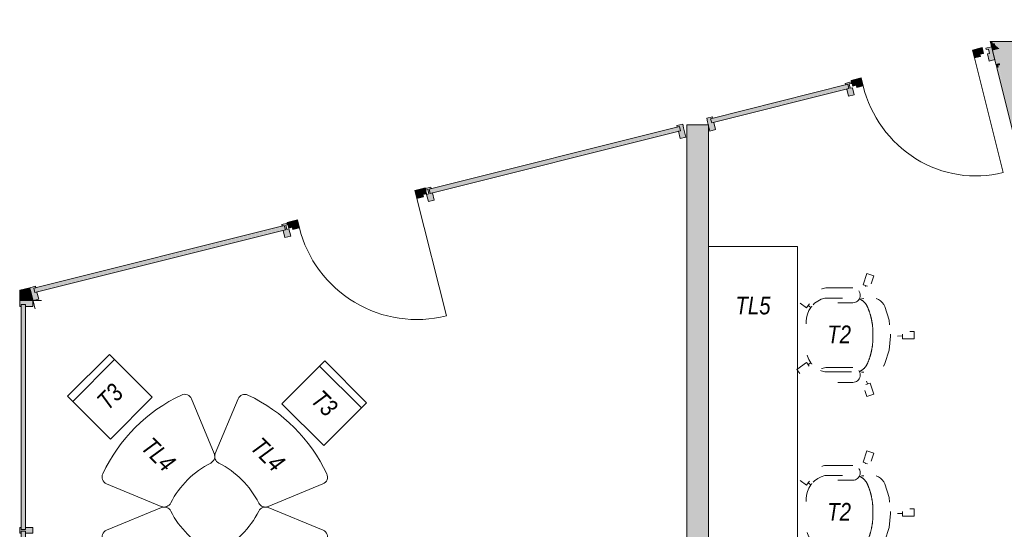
# Model space of a CAD drawing. Header units: millimetres. Extents: x 82034 to 152254, y 5013 to 122739.
# Tile 39 of 60: x 118247 to 124904, y 18334 to 21781. Entities that reach past the tile are written whole.
import ezdxf

# ---------------------------------------------------------------- set-up
doc = ezdxf.new("R2010")
doc.units = ezdxf.units.MM
doc.header["$MEASUREMENT"] = 0
doc.linetypes.add('Dashed', pattern=[423.333333, 211.666667, -211.666667])
for name, color, linetype in [('AR1311_Vaheseinad.Models - AR', 7, 'Continuous'), ('SA_SISUSTUS_ostumööbel', 7, 'Continuous'), ('SA_SPETS_Sisustuse tähised', 7, 'Continuous')]:
    doc.layers.add(name, color=color, linetype=linetype)
doc.styles.add('GENERATED_STYLE_4', font='ARIALN.TTF')

# ---------------------------------------------------------------- blocks, each defined once
blk = doc.blocks.new('Slab_41_1', base_point=(119341.2, 19242.6))
at = {"layer": 'SA_SISUSTUS_ostumööbel', "color": 251, "linetype": 'Continuous', "lineweight": 13, "true_color": 0x6a6a6a, "flags": 128}
blk.add_lwpolyline([(119341.2, 19242.6, -0.42807), (119408.7, 19216.5), (119562, 18846.3, -0.392257), (119538.4, 18782.5, 0.159921), (119268.3, 18512.4, -0.392257), (119204.5, 18488.8), (118834.3, 18642.1, -0.42807), (118808.2, 18709.6, -0.174553)], format="xyb", close=True, dxfattribs=at)
blk = doc.blocks.new('Slab_88_1', base_point=(119341.5, 17727.4))
at = {"layer": 'SA_SISUSTUS_ostumööbel', "color": 251, "linetype": 'Continuous', "lineweight": 13, "true_color": 0x6a6a6a, "flags": 128}
blk.add_lwpolyline([(119341.5, 17727.4, 0.42807), (119409, 17753.5), (119562.3, 18123.7, 0.392257), (119538.7, 18187.5, -0.159921), (119268.6, 18457.6, 0.392257), (119204.8, 18481.3), (118834.6, 18327.9, 0.42807), (118808.5, 18260.4, 0.174553)], format="xyb", close=True, dxfattribs=at)
blk = doc.blocks.new('Slab_89_1', base_point=(120323.7, 18260.1))
at = {"layer": 'SA_SISUSTUS_ostumööbel', "color": 251, "linetype": 'Continuous', "lineweight": 13, "true_color": 0x6a6a6a, "flags": 128}
blk.add_lwpolyline([(120323.7, 18260.1, 0.42807), (120297.6, 18327.6), (119927.4, 18481, 0.392257), (119863.6, 18457.3, -0.159921), (119593.5, 18187.2, 0.392257), (119569.8, 18123.4), (119723.2, 17753.2, 0.42807), (119790.7, 17727.1, 0.174553)], format="xyb", close=True, dxfattribs=at)
blk = doc.blocks.new('Slab_90_1', base_point=(120323.4, 18709.3))
at = {"layer": 'SA_SISUSTUS_ostumööbel', "color": 251, "linetype": 'Continuous', "lineweight": 13, "true_color": 0x6a6a6a, "flags": 128}
blk.add_lwpolyline([(120323.4, 18709.3, -0.42807), (120297.3, 18641.8), (119927.1, 18488.5, -0.392257), (119863.3, 18512.1, 0.159921), (119593.2, 18782.2, -0.392257), (119569.5, 18846), (119722.9, 19216.2, -0.42807), (119790.4, 19242.3, -0.174553)], format="xyb", close=True, dxfattribs=at)
blk = doc.blocks.new('Curtain Wall_4_1')
at = {"layer": 'AR1311_Vaheseinad.Models - AR', "linetype": 'Continuous', "lineweight": 13, "true_color": 0x6a6a6a}
for points in [[(118286.9, 19855.9), (118286.9, 19840.9), (118336.9, 19840.9), (118336.9, 19880.9), (118271.9, 19880.9), (118246.9, 19880.9), (118246.9, 19840.9), (118256.9, 19840.9), (118256.9, 19855.9)], [(118256.9, 19855.9), (118256.9, 18332.5), (118286.9, 18332.5), (118286.9, 19855.9)], [(118286.9, 18322.5), (118286.9, 18307.5), (118336.9, 18307.5), (118336.9, 18347.5), (118286.9, 18347.5), (118286.9, 18332.5), (118256.9, 18332.5), (118256.9, 18347.5), (118246.9, 18347.5), (118246.9, 18307.5), (118256.9, 18307.5), (118256.9, 18322.5)], [(118256.9, 18322.5), (118256.9, 16799), (118286.9, 16799), (118286.9, 18322.5)], [(118286.9, 16799), (118256.9, 16799), (118256.9, 16814), (118246.9, 16814), (118246.9, 16774), (118271.9, 16774), (118336.9, 16774), (118336.9, 16814), (118286.9, 16814)]]:
    blk.add_hatch(color=251, dxfattribs=at).paths.add_polyline_path(points)
at = {"layer": 'AR1311_Vaheseinad.Models - AR', "color": 251, "linetype": 'Continuous', "lineweight": 13, "true_color": 0x6a6a6a}
for p, q in [((118246.9, 19880.9), (118246.9, 19840.9)), ((118256.9, 19840.9), (118246.9, 19840.9)), ((118256.9, 19855.9), (118256.9, 19840.9)), ((118286.9, 19855.9), (118256.9, 19855.9)), ((118286.9, 19855.9), (118286.9, 19840.9)), ((118336.9, 19840.9), (118286.9, 19840.9)), ((118336.9, 19880.9), (118336.9, 19840.9)), ((118246.9, 18347.5), (118246.9, 18307.5)), ((118256.9, 18347.5), (118246.9, 18347.5)), ((118256.9, 18307.5), (118246.9, 18307.5)), ((118256.9, 18347.5), (118256.9, 18332.5)), ((118286.9, 18332.5), (118256.9, 18332.5)), ((118256.9, 18322.5), (118256.9, 18307.5)), ((118286.9, 18322.5), (118256.9, 18322.5)), ((118286.9, 18347.5), (118286.9, 18332.5)), ((118336.9, 18347.5), (118286.9, 18347.5)), ((118286.9, 18322.5), (118286.9, 18307.5)), ((118336.9, 18307.5), (118286.9, 18307.5)), ((118336.9, 18347.5), (118336.9, 18307.5)), ((118246.9, 16814), (118246.9, 16774)), ((118256.9, 16814), (118246.9, 16814)), ((118256.9, 16814), (118256.9, 16799)), ((118286.9, 16799), (118256.9, 16799)), ((118286.9, 16814), (118286.9, 16799)), ((118336.9, 16814), (118286.9, 16814)), ((118336.9, 16814), (118336.9, 16774))]:
    blk.add_line(p, q, dxfattribs=at)
at = {"layer": 'AR1311_Vaheseinad.Models - AR', "color": 251, "linetype": 'Continuous', "lineweight": 13, "true_color": 0x6a6a6a, "flags": 128}
for points in [[(118336.9, 19880.9), (118271.9, 19880.9), (118246.9, 19880.9)], [(118336.9, 16774), (118271.9, 16774), (118246.9, 16774)]]:
    blk.add_lwpolyline(points, dxfattribs=at)
for points in [[(118256.9, 19855.9), (118286.9, 19855.9), (118286.9, 18332.5), (118256.9, 18332.5)], [(118256.9, 18322.5), (118286.9, 18322.5), (118286.9, 16799), (118256.9, 16799)]]:
    blk.add_lwpolyline(points, close=True, dxfattribs=at)
blk = doc.blocks.new('Curtain Wall_5_1')
at = {"layer": 'AR1311_Vaheseinad.Models - AR', "linetype": 'Continuous', "lineweight": 13, "true_color": 0x6a6a6a}
for points in [[(122707.3, 21059), (121015, 20634.8), (121022.3, 20605.7), (122714.6, 21029.9)], [(122714.6, 21029.9), (122700, 21026.3), (122712.2, 20977.8), (122751, 20987.5), (122735.2, 21050.5), (122729.1, 21074.8), (122690.3, 21065.1), (122692.7, 21055.4), (122707.3, 21059)], [(120976.2, 20583.8), (120962.9, 20637.2), (120919.2, 20626.2), (120932.6, 20572.9)], [(120996.9, 20604.4), (120987.1, 20643.2), (120962.9, 20637.2), (120972.6, 20598.4)], [(121012.6, 20603.2), (120998.1, 20599.6), (121010.2, 20551.1), (121049, 20560.8), (121036.9, 20609.3), (121022.3, 20605.7), (121015, 20634.8), (121029.6, 20638.4), (121027.1, 20648.1), (120988.3, 20638.4), (120990.8, 20628.7), (121005.3, 20632.3)], [(120035.6, 20389.2), (118341.7, 19964.6), (118349, 19935.5), (120042.9, 20360.1)], [(120042.9, 20360.1), (120028.4, 20356.5), (120040.5, 20308), (120079.3, 20317.7), (120067.2, 20366.2), (120052.6, 20362.6), (120045.3, 20391.7), (120059.9, 20395.3), (120057.4, 20405), (120018.6, 20395.3), (120021.1, 20385.6), (120035.6, 20389.2)], [(120056.2, 20409.9), (120066, 20371.1), (120090.2, 20377.2), (120080.5, 20416)], [(120080.5, 20416), (120093.9, 20362.6), (120137.5, 20373.5), (120124.1, 20426.9)], [(118349, 19935.5), (118341.7, 19964.6), (118356.3, 19968.2), (118353.9, 19977.9), (118315.1, 19968.2), (118321.1, 19944), (118337, 19880.9), (118375.8, 19890.6), (118363.6, 19939.1)]]:
    blk.add_hatch(color=251, dxfattribs=at).paths.add_polyline_path(points)
at = {"layer": 'AR1311_Vaheseinad.Models - AR', "color": 251, "linetype": 'Continuous', "lineweight": 13, "true_color": 0x6a6a6a}
for p, q in [((122729.1, 21074.8), (122690.3, 21065.1)), ((122690.3, 21065.1), (122692.7, 21055.4)), ((122707.3, 21059), (122692.7, 21055.4)), ((122707.3, 21059), (122714.6, 21029.9)), ((122714.6, 21029.9), (122700, 21026.3)), ((122700, 21026.3), (122712.2, 20977.8)), ((122751, 20987.5), (122712.2, 20977.8)), ((121027.1, 20648.1), (120988.3, 20638.4)), ((120988.3, 20638.4), (120990.8, 20628.7)), ((121029.6, 20638.4), (121015, 20634.8)), ((121027.1, 20648.1), (121029.6, 20638.4)), ((120932.6, 20572.9), (121131.9, 19777.8)), ((121005.3, 20632.3), (120990.8, 20628.7)), ((121012.6, 20603.2), (120998.1, 20599.6)), ((120998.1, 20599.6), (121010.2, 20551.1)), ((121005.3, 20632.3), (121012.6, 20603.2)), ((121015, 20634.8), (121022.3, 20605.7)), ((121036.9, 20609.3), (121022.3, 20605.7)), ((121036.9, 20609.3), (121049, 20560.8)), ((121049, 20560.8), (121010.2, 20551.1)), ((120057.4, 20405), (120018.6, 20395.3)), ((120018.6, 20395.3), (120021.1, 20385.6)), ((120035.6, 20389.2), (120021.1, 20385.6)), ((120035.6, 20389.2), (120042.9, 20360.1)), ((120059.9, 20395.3), (120045.3, 20391.7)), ((120045.3, 20391.7), (120052.6, 20362.6)), ((120057.4, 20405), (120059.9, 20395.3)), ((120042.9, 20360.1), (120028.4, 20356.5)), ((120028.4, 20356.5), (120040.5, 20308)), ((120079.3, 20317.7), (120040.5, 20308)), ((120067.2, 20366.2), (120052.6, 20362.6)), ((120067.2, 20366.2), (120079.3, 20317.7)), ((118353.9, 19977.9), (118315.1, 19968.2)), ((118353.9, 19977.9), (118356.3, 19968.2)), ((118356.3, 19968.2), (118341.7, 19964.6)), ((118341.7, 19964.6), (118349, 19935.5)), ((118363.6, 19939.1), (118349, 19935.5)), ((118363.6, 19939.1), (118375.8, 19890.6)), ((118375.8, 19890.6), (118337, 19880.9))]:
    blk.add_line(p, q, dxfattribs=at)
at = {"layer": 'AR1311_Vaheseinad.Models - AR', "color": 251, "linetype": 'Continuous', "lineweight": 13, "true_color": 0x6a6a6a, "flags": 128}
for points in [[(122707.3, 21059), (122714.6, 21029.9), (121022.3, 20605.7), (121015, 20634.8)], [(120976.2, 20583.8), (120932.6, 20572.9), (120919.2, 20626.2), (120962.9, 20637.2)], [(120996.9, 20604.4), (120972.6, 20598.4), (120962.9, 20637.2), (120987.1, 20643.2)], [(120035.6, 20389.2), (120042.9, 20360.1), (118349, 19935.5), (118341.7, 19964.6)], [(120056.2, 20409.9), (120080.5, 20416), (120090.2, 20377.2), (120066, 20371.1)], [(120080.5, 20416), (120124.1, 20426.9), (120137.5, 20373.5), (120093.9, 20362.6)]]:
    blk.add_lwpolyline(points, close=True, dxfattribs=at)
for points in [[(122729.1, 21074.8), (122735.2, 21050.5), (122751, 20987.5)], [(118315.1, 19968.2), (118321.1, 19944), (118337, 19880.9)]]:
    blk.add_lwpolyline(points, dxfattribs=at)
at = {"layer": 'AR1311_Vaheseinad.Models - AR', "color": 251, "linetype": 'Continuous', "lineweight": 13, "true_color": 0x6a6a6a}
blk.add_arc((120932.6, 20572.9), 819.7, 194.07364, 284.07364, dxfattribs=at)
blk = doc.blocks.new('Curtain Wall_6_1')
at = {"layer": 'AR1311_Vaheseinad.Models - AR', "linetype": 'Continuous', "lineweight": 13, "true_color": 0x6a6a6a}
for points in [[(124743.4, 21533.3), (124730.1, 21586.6), (124687.7, 21576), (124701.1, 21522.7)], [(124763.3, 21553.7), (124753.6, 21592.5), (124730.1, 21586.6), (124739.8, 21547.8)], [(124803.4, 21553.5), (124788.8, 21549.8), (124801, 21501.3), (124839.8, 21511), (124824, 21574.1), (124817.9, 21598.3), (124779.1, 21588.6), (124781.5, 21578.9), (124796.1, 21582.6)], [(123869.1, 21370.8), (123878.9, 21332), (123902.4, 21337.9), (123892.7, 21376.7)], [(123892.7, 21376.7), (123906, 21323.4), (123948.4, 21334), (123935, 21387.3)], [(123845.5, 21344.3), (122917.9, 21111.8), (122925.2, 21082.7), (123852.8, 21315.2)], [(123852.8, 21315.2), (123838.2, 21311.5), (123850.4, 21263), (123889.2, 21272.8), (123877, 21321.3), (123862.5, 21317.6), (123855.2, 21346.7), (123869.7, 21350.4), (123867.3, 21360.1), (123828.5, 21350.3), (123830.9, 21340.6), (123845.5, 21344.3)], [(122925.2, 21082.7), (122917.9, 21111.8), (122932.5, 21115.5), (122930.1, 21125.2), (122891.3, 21115.4), (122897.3, 21091.2), (122913.1, 21028.1), (122951.9, 21037.9), (122939.8, 21086.4)]]:
    blk.add_hatch(color=251, dxfattribs=at).paths.add_polyline_path(points)
at = {"layer": 'AR1311_Vaheseinad.Models - AR', "color": 251, "linetype": 'Continuous', "lineweight": 13, "true_color": 0x6a6a6a}
for p, q in [((124817.9, 21598.3), (124779.1, 21588.6)), ((124779.1, 21588.6), (124781.5, 21578.9)), ((124796.1, 21582.6), (124781.5, 21578.9)), ((124796.1, 21582.6), (124803.4, 21553.5)), ((124701.1, 21522.7), (124895.6, 20746.7)), ((124803.4, 21553.5), (124788.8, 21549.8)), ((124788.8, 21549.8), (124801, 21501.3)), ((124839.8, 21511), (124801, 21501.3)), ((123867.3, 21360.1), (123828.5, 21350.3)), ((123828.5, 21350.3), (123830.9, 21340.6)), ((123845.5, 21344.3), (123830.9, 21340.6)), ((123852.8, 21315.2), (123838.2, 21311.5)), ((123838.2, 21311.5), (123850.4, 21263)), ((123845.5, 21344.3), (123852.8, 21315.2)), ((123869.7, 21350.4), (123855.2, 21346.7)), ((123855.2, 21346.7), (123862.5, 21317.6)), ((123877, 21321.3), (123862.5, 21317.6)), ((123867.3, 21360.1), (123869.7, 21350.4)), ((123877, 21321.3), (123889.2, 21272.8)), ((123889.2, 21272.8), (123850.4, 21263)), ((122930.1, 21125.2), (122891.3, 21115.4)), ((122932.5, 21115.5), (122917.9, 21111.8)), ((122917.9, 21111.8), (122925.2, 21082.7)), ((122930.1, 21125.2), (122932.5, 21115.5)), ((122951.9, 21037.9), (122913.1, 21028.1)), ((122939.8, 21086.4), (122925.2, 21082.7)), ((122939.8, 21086.4), (122951.9, 21037.9))]:
    blk.add_line(p, q, dxfattribs=at)
at = {"layer": 'AR1311_Vaheseinad.Models - AR', "color": 251, "linetype": 'Continuous', "lineweight": 13, "true_color": 0x6a6a6a, "flags": 128}
for points in [[(124743.4, 21533.3), (124701.1, 21522.7), (124687.7, 21576), (124730.1, 21586.6)], [(124763.3, 21553.7), (124739.8, 21547.8), (124730.1, 21586.6), (124753.6, 21592.5)], [(123869.1, 21370.8), (123892.7, 21376.7), (123902.4, 21337.9), (123878.9, 21332)], [(123892.7, 21376.7), (123935, 21387.3), (123948.4, 21334), (123906, 21323.4)], [(123845.5, 21344.3), (123852.8, 21315.2), (122925.2, 21082.7), (122917.9, 21111.8)]]:
    blk.add_lwpolyline(points, close=True, dxfattribs=at)
for points in [[(124817.9, 21598.3), (124824, 21574.1), (124839.8, 21511)], [(122891.3, 21115.4), (122897.3, 21091.2), (122913.1, 21028.1)]]:
    blk.add_lwpolyline(points, dxfattribs=at)
at = {"layer": 'AR1311_Vaheseinad.Models - AR', "color": 251, "linetype": 'Continuous', "lineweight": 13, "true_color": 0x6a6a6a}
blk.add_ellipse((124701.1, 21522.7), major_axis=(-194.5, 776), ratio=0.97, start_param=1.570796, end_param=3.141593, dxfattribs=at)
blk = doc.blocks.new('Double Door 27[15]_1')
at = {"layer": 'AR1311_Vaheseinad.Models - AR', "linetype": 'Continuous', "lineweight": 13, "true_color": 0x6a6a6a}
for points in [[(124997.3, 21519.1), (125067.3, 21519.1), (125067.3, 21634.1), (124997.3, 21634.1)], [(126387.3, 21634.1), (126317.3, 21634.1), (126317.3, 21519.1), (126387.3, 21519.1)]]:
    blk.add_hatch(color=251, dxfattribs=at).paths.add_polyline_path(points)
at = {"layer": 'AR1311_Vaheseinad.Models - AR', "color": 251, "linetype": 'Continuous', "lineweight": 13, "true_color": 0x6a6a6a}
for p, q in [((126317.3, 21634.1), (126317.3, 22472.1)), ((125067.3, 21634.1), (125067.3, 22046.1)), ((124997.3, 21634.1), (124987.3, 21634.1)), ((124987.3, 21634.1), (124987.3, 21519.1)), ((124987.3, 21634.1), (124987.3, 21621.1)), ((124987.3, 21634.1), (124987.3, 21621.1)), ((125067.3, 21634.1), (124997.3, 21634.1)), ((124997.3, 21634.1), (124997.3, 21519.1)), ((125067.3, 21634.1), (126317.3, 21634.1)), ((125067.3, 21519.1), (125067.3, 21634.1)), ((126387.3, 21634.1), (126317.3, 21634.1)), ((126317.3, 21634.1), (126317.3, 21519.1)), ((126387.3, 21634.1), (126397.3, 21634.1)), ((126387.3, 21519.1), (126387.3, 21634.1)), ((126397.3, 21634.1), (126397.3, 21519.1)), ((126397.3, 21634.1), (126397.3, 21621.1)), ((126397.3, 21634.1), (126397.3, 21621.1)), ((124987.3, 21621.1), (124987.3, 21608.1)), ((124987.3, 21621.1), (124987.3, 21608.1)), ((124987.3, 21608.1), (124987.3, 21519.1)), ((124987.3, 21608.1), (124987.3, 21519.1)), ((126397.3, 21621.1), (126397.3, 21608.1)), ((126397.3, 21621.1), (126397.3, 21608.1)), ((126397.3, 21608.1), (126397.3, 21519.1)), ((126397.3, 21608.1), (126397.3, 21519.1)), ((124997.3, 21519.1), (124987.3, 21519.1)), ((124987.3, 21519.1), (124987.3, 21513.1)), ((124987.3, 21513.1), (124987.3, 21500.1)), ((124997.3, 21519.1), (125067.3, 21519.1)), ((126317.3, 21519.1), (125067.3, 21519.1)), ((126317.3, 21519.1), (126387.3, 21519.1)), ((126387.3, 21519.1), (126397.3, 21519.1)), ((126397.3, 21519.1), (126397.3, 21513.1)), ((126397.3, 21513.1), (126397.3, 21500.1)), ((124987.3, 21500.1), (124987.3, 21487.1)), ((126397.3, 21500.1), (126397.3, 21487.1))]:
    blk.add_line(p, q, dxfattribs=at)
for centre, radius, start, end in [((126317.3, 21634.1), 838, 90, 180), ((125067.3, 21634.1), 412, 0, 90)]:
    blk.add_arc(centre, radius, start, end, dxfattribs=at)
blk = doc.blocks.new('Wall_20_1', base_point=(124960.5, 21634.1))
at = {"layer": 'AR1311_Vaheseinad.Models - AR', "linetype": 'Continuous', "lineweight": 13, "true_color": 0x6a6a6a}
for points in [[(124808.9, 21634.1), (124825.6, 21621.1), (124822.3, 21634.1)], [(124822.3, 21634.1), (124825.6, 21621.1), (124987.3, 21621.1), (124987.3, 21634.1)], [(126397.3, 21621.1), (126631.3, 21621.1), (126631.3, 21634.1), (126397.3, 21634.1)], [(126631.3, 21634.1), (126631.3, 21621.1), (126644.3, 21634.1)], [(124825.6, 21621.1), (124842.3, 21608.1), (124839, 21621.1)], [(124839, 21621.1), (124842.3, 21608.1), (124987.3, 21608.1), (124987.3, 21621.1)], [(124842.3, 21608.1), (124964, 21513.1), (124940.2, 21608.1)], [(124940.2, 21608.1), (124964, 21513.1), (124987.3, 21513.1), (124987.3, 21608.1)], [(126397.3, 21621.1), (126397.3, 21608.1), (126618.3, 21608.1), (126618.3, 21621.1)], [(126397.3, 21608.1), (126397.3, 21513.1), (126523.3, 21513.1), (126523.3, 21608.1)], [(126523.3, 21608.1), (126523.3, 21513.1), (126618.3, 21608.1)], [(126618.3, 21621.1), (126618.3, 21608.1), (126631.3, 21621.1)], [(124980.7, 21500.1), (124964, 21513.1), (124967.3, 21500.1)], [(124964, 21513.1), (124980.7, 21500.1), (124977.4, 21513.1)], [(124977.4, 21513.1), (124980.7, 21500.1), (124987.3, 21500.1), (124987.3, 21513.1)], [(126510.3, 21513.1), (126397.3, 21513.1), (126397.3, 21500.1), (126510.3, 21500.1)], [(126510.3, 21500.1), (126523.3, 21500.1), (126523.3, 21513.1)], [(126510.3, 21513.1), (126510.3, 21500.1), (126523.3, 21513.1)], [(124997.3, 21487.1), (124980.7, 21500.1), (124983.9, 21487.1)], [(124987.3, 21500.1), (124980.7, 21500.1), (124987.3, 21494.9)], [(126397.3, 21487.1), (126497.3, 21487.1), (126497.3, 21500.1), (126397.3, 21500.1)], [(126497.3, 21487.1), (126510.3, 21487.1), (126510.3, 21500.1)], [(126497.3, 21500.1), (126497.3, 21487.1), (126510.3, 21500.1)]]:
    blk.add_hatch(color=251, dxfattribs=at).paths.add_polyline_path(points)
at = {"layer": 'AR1311_Vaheseinad.Models - AR', "color": 251, "linetype": 'Continuous', "lineweight": 13, "true_color": 0x6a6a6a}
for p, q in [((124987.3, 21634.1), (124987.3, 21621.1)), ((126397.3, 21634.1), (126397.3, 21621.1)), ((124987.3, 21621.1), (124987.3, 21608.1)), ((124987.3, 21608.1), (124987.3, 21519.1)), ((126397.3, 21621.1), (126397.3, 21608.1)), ((126397.3, 21608.1), (126397.3, 21519.1)), ((124987.3, 21519.1), (124987.3, 21513.1)), ((124987.3, 21513.1), (124987.3, 21500.1)), ((126397.3, 21519.1), (126397.3, 21513.1)), ((126397.3, 21513.1), (126397.3, 21500.1)), ((124987.3, 21500.1), (124987.3, 21487.1)), ((126397.3, 21500.1), (126397.3, 21487.1))]:
    blk.add_line(p, q, dxfattribs=at)
at = {"layer": 'AR1311_Vaheseinad.Models - AR', "color": 251, "linetype": 'Continuous', "lineweight": 13, "true_color": 0x6a6a6a, "flags": 128}
for points in [[(124808.9, 21634.1), (124812.2, 21621.1)], [(124987.3, 21634.1), (124808.9, 21634.1)], [(126644.3, 21634.1), (126397.3, 21634.1)], [(126397.3, 21487.1), (126497.3, 21487.1)]]:
    blk.add_lwpolyline(points, dxfattribs=at)
at = {"layer": 'AR1311_Vaheseinad.Models - AR', "color": 251, "linetype": 'Continuous', "lineweight": 13, "true_color": 0x6a6a6a}
blk.add_blockref('Double Door 27[15]_1', (0, 0), dxfattribs=at)
blk = doc.blocks.new('Simple Door Opening[19]_1')
at = {"layer": 'AR1311_Vaheseinad.Models - AR', "color": 251, "linetype": 'Continuous', "lineweight": 13, "true_color": 0x6a6a6a}
for p, q in [((124821.1, 21585.7), (124817.9, 21598.3)), ((124824.2, 21573.1), (124821.1, 21585.7)), ((124847.3, 21481), (124824.2, 21573.1)), ((124850.5, 21468.4), (124847.3, 21481)), ((124853.6, 21455.7), (124850.5, 21468.4)), ((118318.2, 19955.8), (118315, 19968.4)), ((118321.3, 19943.2), (118318.2, 19955.8)), ((118344.4, 19851.1), (118321.3, 19943.2)), ((118347.6, 19838.4), (118344.4, 19851.1)), ((118350.8, 19825.8), (118347.6, 19838.4))]:
    blk.add_line(p, q, dxfattribs=at)
blk = doc.blocks.new('Wall_26_1', base_point=(118393.9, 19988.2))
at = {"layer": 'AR1311_Vaheseinad.Models - AR', "linetype": 'Continuous', "lineweight": 13, "true_color": 0x6a6a6a}
for points in [[(124836.8, 21576.3), (124833.7, 21588.9), (124821.1, 21585.7), (124824.2, 21573.1)], [(124859.9, 21484.1), (124836.8, 21576.3), (124824.2, 21573.1), (124847.3, 21481)], [(124872.5, 21487.3), (124849.4, 21579.4), (124836.8, 21576.3), (124859.9, 21484.1)], [(124863.1, 21471.5), (124859.9, 21484.1), (124847.3, 21481), (124850.5, 21468.4)], [(118246.9, 19951.4), (118259.9, 19941.2), (118259.9, 19954.6)], [(118246.9, 19938), (118259.9, 19941.2), (118246.9, 19951.4)], [(118315, 19968.4), (118259.9, 19954.6), (118259.9, 19941.2), (118318.2, 19955.8)], [(118259.9, 19941.2), (118272.9, 19931.1), (118272.9, 19944.5)], [(118259.9, 19927.8), (118272.9, 19931.1), (118259.9, 19941.2)], [(118272.9, 19931.1), (118321.3, 19943.2), (118318.2, 19955.8), (118272.9, 19944.5)], [(118272.9, 19931.1), (118336.9, 19881.2), (118321.3, 19943.2)], [(118337.2, 19880.9), (118272.9, 19931.1), (118272.9, 19880.9)]]:
    blk.add_hatch(color=251, dxfattribs=at).paths.add_polyline_path(points)
at = {"layer": 'AR1311_Vaheseinad.Models - AR', "color": 251, "linetype": 'Continuous', "lineweight": 13, "true_color": 0x6a6a6a}
for p, q in [((124821.1, 21585.7), (124817.9, 21598.3)), ((124824.2, 21573.1), (124821.1, 21585.7)), ((124847.3, 21481), (124824.2, 21573.1)), ((124850.5, 21468.4), (124847.3, 21481)), ((124853.6, 21455.7), (124850.5, 21468.4)), ((118318.2, 19955.8), (118315, 19968.4)), ((118321.3, 19943.2), (118318.2, 19955.8)), ((118344.4, 19851.1), (118321.3, 19943.2)), ((118347.6, 19838.4), (118344.4, 19851.1)), ((118350.8, 19825.8), (118347.6, 19838.4))]:
    blk.add_line(p, q, dxfattribs=at)
at = {"layer": 'AR1311_Vaheseinad.Models - AR', "color": 251, "linetype": 'Continuous', "lineweight": 13, "true_color": 0x6a6a6a, "flags": 128}
for points in [[(118315, 19968.4), (118246.9, 19951.4)], [(118246.9, 19951.4), (118246.9, 19938)]]:
    blk.add_lwpolyline(points, dxfattribs=at)
at = {"layer": 'AR1311_Vaheseinad.Models - AR', "color": 251, "linetype": 'Continuous', "lineweight": 13, "true_color": 0x6a6a6a}
blk.add_blockref('Simple Door Opening[19]_1', (0, 0), dxfattribs=at)
blk = doc.blocks.new('Wall_35_1', base_point=(124960.5, 21634.1))
at = {"layer": 'AR1311_Vaheseinad.Models - AR', "linetype": 'Continuous', "lineweight": 13, "true_color": 0x6a6a6a}
for points in [[(124830.5, 21601.5), (124825.6, 21621.1), (124808.9, 21634.1), (124817.9, 21598.3)], [(124833.7, 21588.9), (124830.5, 21601.5), (124817.9, 21598.3), (124821.1, 21585.7)], [(124846.3, 21592), (124842.3, 21608.1), (124825.6, 21621.1), (124833.7, 21588.9)], [(124849.4, 21579.4), (124846.3, 21592), (124833.7, 21588.9), (124836.8, 21576.3)], [(124871.8, 21585), (124842.3, 21608.1), (124849.4, 21579.4)], [(124964.7, 21510.4), (124964, 21513.1), (124871.8, 21585), (124849.4, 21579.4), (124872.5, 21487.3)], [(125202.6, 20561.1), (124964.7, 21510.4), (124872.5, 21487.3), (125104.7, 20561.1)], [(124866.2, 21458.9), (124863.1, 21471.5), (124850.5, 21468.4), (124853.6, 21455.7)], [(124866.2, 21458.9), (124853.6, 21455.7), (125104.9, 20453.1), (125118.3, 20453.1)], [(124875.7, 21474.7), (124872.5, 21487.3), (124859.9, 21484.1), (124863.1, 21471.5)], [(124875.7, 21474.7), (124863.1, 21471.5), (125115.1, 20466.1), (125128.5, 20466.1)], [(125212.8, 20574.1), (124980.7, 21500.1), (124967.3, 21500.1), (125199.4, 20574.1)], [(125222.9, 20587.1), (124997.3, 21487.1), (124983.9, 21487.1), (125209.5, 20587.1)], [(125199.4, 20574.1), (125202.6, 20561.1), (125212.8, 20574.1)], [(125212.8, 20574.1), (125202.6, 20561.1), (125216, 20561.1)], [(125209.5, 20587.1), (125212.8, 20574.1), (125222.9, 20587.1)], [(125222.9, 20587.1), (125212.8, 20574.1), (125226.2, 20574.1)], [(125104.7, 20561.1), (125128.5, 20466.1), (125202.6, 20561.1)], [(125202.6, 20561.1), (125128.5, 20466.1), (125226.4, 20466.1)], [(125118.3, 20453.1), (125104.9, 20453.1), (125108.2, 20440.1)], [(125118.3, 20453.1), (125108.2, 20440.1), (125121.6, 20440.1)], [(125128.5, 20466.1), (125115.1, 20466.1), (125118.3, 20453.1)], [(125128.5, 20466.1), (125118.3, 20453.1), (125131.7, 20453.1)]]:
    blk.add_hatch(color=251, dxfattribs=at).paths.add_polyline_path(points)
at = {"layer": 'AR1311_Vaheseinad.Models - AR', "color": 251, "linetype": 'Continuous', "lineweight": 13, "true_color": 0x6a6a6a, "flags": 128}
for points in [[(124812.2, 21621.1), (124817.9, 21598.3)], [(124853.6, 21455.7), (125108.2, 20440.1)], [(125222.9, 20587.1), (124997.3, 21487.1)], [(125108.2, 20440.1), (125121.6, 20440.1)]]:
    blk.add_lwpolyline(points, dxfattribs=at)
blk = doc.blocks.new('Wall_43_1', base_point=(122757.4, 16269.1))
at = {"layer": 'AR1311_Vaheseinad.Models - AR', "linetype": 'Continuous', "lineweight": 13, "true_color": 0x6a6a6a}
for points in [[(122757.4, 21069.5), (122757.4, 16269.1), (122770.4, 16269.1), (122770.4, 21069.5)], [(122770.4, 21069.5), (122770.4, 16269.1), (122783.4, 16269.1), (122783.4, 21069.5)], [(122878.4, 16269.1), (122878.4, 21069.5), (122783.4, 21069.5), (122783.4, 16269.1)], [(122891.4, 16269.1), (122891.4, 21069.5), (122878.4, 21069.5), (122878.4, 16269.1)], [(122904.4, 16269.1), (122904.4, 21069.5), (122891.4, 21069.5), (122891.4, 16269.1)]]:
    blk.add_hatch(color=251, dxfattribs=at).paths.add_polyline_path(points)
at = {"layer": 'AR1311_Vaheseinad.Models - AR', "color": 251, "linetype": 'Continuous', "lineweight": 13, "true_color": 0x6a6a6a, "flags": 128}
for points in [[(122770.4, 21069.5), (122757.4, 21069.5)], [(122757.4, 21069.5), (122757.4, 16269.1)], [(122783.4, 21069.5), (122770.4, 21069.5)], [(122878.4, 21069.5), (122783.4, 21069.5)], [(122891.4, 21069.5), (122878.4, 21069.5)], [(122904.4, 21069.5), (122891.4, 21069.5)], [(122904.4, 16269.1), (122904.4, 21069.5)]]:
    blk.add_lwpolyline(points, dxfattribs=at)
blk = doc.blocks.new('Simple Door Opening[41]_1')
at = {"layer": 'AR1311_Vaheseinad.Models - AR', "color": 251, "linetype": 'Continuous', "lineweight": 13, "true_color": 0x6a6a6a}
for p, q in [((118246.9, 19880.9), (118259.9, 19880.9)), ((118259.9, 19880.9), (118272.9, 19880.9)), ((118272.9, 19880.9), (118367.9, 19880.9)), ((118367.9, 19880.9), (118380.9, 19880.9)), ((118380.9, 19880.9), (118393.9, 19880.9)), ((118246.9, 16774), (118259.9, 16774)), ((118259.9, 16774), (118272.9, 16774)), ((118272.9, 16774), (118367.9, 16774)), ((118367.9, 16774), (118380.9, 16774)), ((118380.9, 16774), (118393.9, 16774))]:
    blk.add_line(p, q, dxfattribs=at)
blk = doc.blocks.new('Wall_98_1', base_point=(118393.9, 16574))
at = {"layer": 'AR1311_Vaheseinad.Models - AR', "linetype": 'Continuous', "lineweight": 13, "true_color": 0x6a6a6a}
for points in [[(118246.9, 19938), (118246.9, 19880.9), (118259.9, 19880.9), (118259.9, 19941.2)], [(118272.9, 19931.1), (118259.9, 19927.8), (118259.9, 19880.9), (118272.9, 19880.9)], [(118246.9, 16574), (118259.9, 16574), (118259.9, 16774), (118246.9, 16774)], [(118259.9, 16574), (118272.9, 16574), (118272.9, 16774), (118259.9, 16774)], [(118367.9, 16774), (118272.9, 16774), (118272.9, 16574), (118367.9, 16574)]]:
    blk.add_hatch(color=251, dxfattribs=at).paths.add_polyline_path(points)
at = {"layer": 'AR1311_Vaheseinad.Models - AR', "color": 251, "linetype": 'Continuous', "lineweight": 13, "true_color": 0x6a6a6a}
for p, q in [((118246.9, 19880.9), (118259.9, 19880.9)), ((118259.9, 19880.9), (118272.9, 19880.9)), ((118272.9, 19880.9), (118367.9, 19880.9)), ((118367.9, 19880.9), (118380.9, 19880.9)), ((118380.9, 19880.9), (118393.9, 19880.9)), ((118246.9, 16774), (118259.9, 16774)), ((118259.9, 16774), (118272.9, 16774)), ((118272.9, 16774), (118367.9, 16774)), ((118367.9, 16774), (118380.9, 16774)), ((118380.9, 16774), (118393.9, 16774))]:
    blk.add_line(p, q, dxfattribs=at)
at = {"layer": 'AR1311_Vaheseinad.Models - AR', "color": 251, "linetype": 'Continuous', "lineweight": 13, "true_color": 0x6a6a6a, "flags": 128}
for points in [[(118246.9, 19938), (118246.9, 19880.9)], [(118246.9, 16774), (118246.9, 16574)], [(118246.9, 16574), (118259.9, 16574)], [(118259.9, 16574), (118272.9, 16574)], [(118272.9, 16574), (118367.9, 16574)]]:
    blk.add_lwpolyline(points, dxfattribs=at)
at = {"layer": 'AR1311_Vaheseinad.Models - AR', "color": 251, "linetype": 'Continuous', "lineweight": 13, "true_color": 0x6a6a6a}
blk.add_blockref('Simple Door Opening[41]_1', (0, 0), dxfattribs=at)
blk = doc.blocks.new('Office Table 27[385]_1', base_point=(123504.4, 20247.8))
at = {"layer": 'SA_SISUSTUS_ostumööbel', "color": 251, "linetype": 'Continuous', "lineweight": 13, "true_color": 0x6a6a6a, "flags": 128}
blk.add_lwpolyline([(123504.4, 15447.8), (122904.4, 15447.8), (122904.4, 20247.8), (123504.4, 20247.8)], close=True, dxfattribs=at)
blk = doc.blocks.new('Office Chair 01 27[386]_1', base_point=(123504.4, 20062.8))
at = {"layer": 'SA_SISUSTUS_ostumööbel', "color": 251, "linetype": 'Dashed', "lineweight": 13, "true_color": 0x6a6a6a}
for p, q in [((123978.2, 19977.9), (123966.7, 19981.6)), ((123586.5, 19860.2), (123577.4, 19847.7)), ((123952.9, 19896.5), (123937.9, 19896.8)), ((124133.7, 19640.7), (124133.7, 19654.8)), ((124214.5, 19653.7), (124214.5, 19641.8)), ((123584.4, 19437.2), (123577.4, 19446.9)), ((123952.9, 19398.1), (123937.9, 19397.8)), ((123978.2, 19316.7), (123966.7, 19313))]:
    blk.add_line(p, q, dxfattribs=at)
at = {"layer": 'SA_SISUSTUS_ostumööbel', "color": 251, "linetype": 'Dashed', "lineweight": 13, "true_color": 0x6a6a6a, "flags": 128}
for points in [[(124133.7, 19640.7), (124124.9, 19546.2), (124096, 19455.7), (124088.1, 19441.1), (124078, 19428), (124066, 19416.7), (124052.3, 19407.5), (124037.3, 19400.5), (123952.7, 19399), (123978, 19317.7), (123996.6, 19323.6), (124020.9, 19247.4), (123973.2, 19232.2), (123948.9, 19308.4), (123966.6, 19314), (123937.8, 19398.8), (123925.4, 19398.6), (123689.3, 19398.6), (123664.8, 19406.4), (123641.8, 19418), (123621, 19433.2), (123602.8, 19451.4), (123584.1, 19438.2), (123595.3, 19422.8), (123530.5, 19375.8), (123501.1, 19416.3), (123565.9, 19463.3), (123577, 19447.9), (123595.1, 19461.3), (123581.9, 19482.8), (123572.3, 19506.1), (123566.5, 19530.6), (123564.5, 19555.8), (123564.5, 19740.6), (123566.5, 19765.7), (123572.3, 19790.3), (123581.9, 19813.6), (123595.1, 19835.1), (123577, 19848.5), (123565.9, 19833.1), (123501.1, 19880.1), (123530.5, 19920.5), (123595.3, 19873.6), (123584.1, 19858.2), (123602.8, 19845), (123621, 19863.2), (123641.8, 19878.4), (123664.8, 19890), (123689.3, 19897.8), (123925.4, 19897.8), (123937.8, 19897.6), (123966.6, 19982.4), (123948.9, 19988), (123973.2, 20064.2), (124020.9, 20049), (123996.6, 19972.8), (123978, 19978.7), (123952.7, 19897.3), (124037.3, 19895.9), (124052.3, 19888.9), (124066, 19879.7), (124078, 19868.4), (124088.1, 19855.3), (124096, 19840.7), (124125, 19749.8), (124133.6, 19654.8), (124214.5, 19653.7), (124214.5, 19672.7), (124294.5, 19672.7), (124294.5, 19622.8), (124214.5, 19622.8), (124214.5, 19641.8)], [(123879.6, 19966.8), (123695.8, 19966.8), (123687.1, 19966), (123678.7, 19963.7), (123670.8, 19960.1), (123663.6, 19955.1), (123657.5, 19948.9), (123652.5, 19941.8), (123648.8, 19933.9), (123646.5, 19925.5), (123645.8, 19916.8), (123646.5, 19908.1), (123648.8, 19899.7), (123652.5, 19891.8), (123657.5, 19884.6), (123663.6, 19878.5), (123670.8, 19873.5), (123678.7, 19869.8), (123687.1, 19867.6), (123695.8, 19866.8), (123879.6, 19866.8), (123888.3, 19867.6), (123896.7, 19869.8), (123904.6, 19873.5), (123911.7, 19878.5), (123917.9, 19884.6), (123922.9, 19891.8), (123926.6, 19899.7), (123928.9, 19908.1), (123929.6, 19916.8), (123928.9, 19925.5), (123926.6, 19933.9), (123922.9, 19941.8), (123917.9, 19948.9), (123911.7, 19955.1), (123904.6, 19960.1), (123896.7, 19963.7), (123888.3, 19966)], [(123879.6, 19427.8), (123695.8, 19427.8), (123687.1, 19427.1), (123678.7, 19424.8), (123670.8, 19421.1), (123663.6, 19416.1), (123657.5, 19410), (123652.5, 19402.8), (123648.8, 19394.9), (123646.5, 19386.5), (123645.8, 19377.8), (123646.5, 19369.2), (123648.8, 19360.7), (123652.5, 19352.8), (123657.5, 19345.7), (123663.6, 19339.5), (123670.8, 19334.6), (123678.7, 19330.9), (123687.1, 19328.6), (123695.8, 19327.9), (123879.6, 19327.9), (123888.3, 19328.6), (123896.7, 19330.9), (123904.6, 19334.6), (123911.7, 19339.5), (123917.9, 19345.7), (123922.9, 19352.8), (123926.6, 19360.7), (123928.9, 19369.2), (123929.6, 19377.8), (123928.9, 19386.5), (123926.6, 19394.9), (123922.9, 19402.8), (123917.9, 19410), (123911.7, 19416.1), (123904.6, 19421.1), (123896.7, 19424.8), (123888.3, 19427.1)]]:
    blk.add_lwpolyline(points, close=True, dxfattribs=at)
at = {"layer": 'SA_SISUSTUS_ostumööbel', "color": 251, "linetype": 'Dashed', "lineweight": 13, "true_color": 0x6a6a6a}
for centre, major_axis, start_param, end_param in [((123726.5, 19739.8), (161.6, 0), 2.438731, 2.516703), ((123883.4, 19798.6), (102.9, 0), 0.413079, 1.168145), ((123575.5, 19661.8), (439.9, 0), 6.249243, 6.700413), ((123575.5, 19632.8), (439.9, 0), 5.865957, 6.317127), ((123726.5, 19554.8), (161.6, 0), 3.766482, 3.844455), ((123883.4, 19496), (102.9, 0), 5.115041, 5.870106)]:
    blk.add_ellipse(centre, major_axis=major_axis, ratio=0.999212, start_param=start_param, end_param=end_param, dxfattribs=at)
blk = doc.blocks.new('School Chair 27[387]_1', base_point=(119143.5, 19227.2))
at = {"layer": 'SA_SISUSTUS_ostumööbel', "color": 251, "linetype": 'Continuous', "lineweight": 13, "true_color": 0x6a6a6a}
blk.add_line((118888.9, 19481.7), (118606.1, 19198.9), dxfattribs=at)
at = {"layer": 'SA_SISUSTUS_ostumööbel', "color": 251, "linetype": 'Continuous', "lineweight": 13, "true_color": 0x6a6a6a, "flags": 128}
blk.add_lwpolyline([(119143.5, 19227.2), (118860.6, 18944.3), (118570.7, 19234.3), (118853.6, 19517.1)], close=True, dxfattribs=at)
blk = doc.blocks.new('School Chair 27[388]_1', base_point=(120302.6, 18900.3))
at = {"layer": 'SA_SISUSTUS_ostumööbel', "color": 251, "linetype": 'Continuous', "lineweight": 13, "true_color": 0x6a6a6a}
blk.add_line((120557.2, 19154.8), (120274.4, 19437.7), dxfattribs=at)
at = {"layer": 'SA_SISUSTUS_ostumööbel', "color": 251, "linetype": 'Continuous', "lineweight": 13, "true_color": 0x6a6a6a, "flags": 128}
blk.add_lwpolyline([(120302.6, 18900.3), (120019.8, 19183.1), (120309.7, 19473), (120592.6, 19190.2)], close=True, dxfattribs=at)
blk = doc.blocks.new('Office Chair 01 27[425]_1', base_point=(123504.4, 18862.8))
at = {"layer": 'SA_SISUSTUS_ostumööbel', "color": 251, "linetype": 'Dashed', "lineweight": 13, "true_color": 0x6a6a6a}
for p, q in [((123978.2, 18777.9), (123966.7, 18781.6)), ((123586.5, 18660.2), (123577.4, 18647.7)), ((123952.9, 18696.5), (123937.9, 18696.8)), ((124133.7, 18440.7), (124133.7, 18454.8)), ((124214.5, 18453.7), (124214.5, 18441.8)), ((123584.4, 18237.2), (123577.4, 18246.9)), ((123952.9, 18198.1), (123937.9, 18197.8)), ((123978.2, 18116.7), (123966.7, 18113))]:
    blk.add_line(p, q, dxfattribs=at)
at = {"layer": 'SA_SISUSTUS_ostumööbel', "color": 251, "linetype": 'Dashed', "lineweight": 13, "true_color": 0x6a6a6a, "flags": 128}
for points in [[(124133.7, 18440.7), (124124.9, 18346.2), (124096, 18255.7), (124088.1, 18241.1), (124078, 18228), (124066, 18216.7), (124052.3, 18207.5), (124037.3, 18200.5), (123952.7, 18199), (123978, 18117.7), (123996.6, 18123.6), (124020.9, 18047.4), (123973.2, 18032.2), (123948.9, 18108.4), (123966.6, 18114), (123937.8, 18198.8), (123925.4, 18198.6), (123689.3, 18198.6), (123664.8, 18206.4), (123641.8, 18218), (123621, 18233.2), (123602.8, 18251.4), (123584.1, 18238.2), (123595.3, 18222.8), (123530.5, 18175.8), (123501.1, 18216.3), (123565.9, 18263.3), (123577, 18247.9), (123595.1, 18261.3), (123581.9, 18282.8), (123572.3, 18306.1), (123566.5, 18330.6), (123564.5, 18355.8), (123564.5, 18540.6), (123566.5, 18565.7), (123572.3, 18590.3), (123581.9, 18613.6), (123595.1, 18635.1), (123577, 18648.5), (123565.9, 18633.1), (123501.1, 18680.1), (123530.5, 18720.5), (123595.3, 18673.6), (123584.1, 18658.2), (123602.8, 18645), (123621, 18663.2), (123641.8, 18678.4), (123664.8, 18690), (123689.3, 18697.8), (123925.4, 18697.8), (123937.8, 18697.6), (123966.6, 18782.4), (123948.9, 18788), (123973.2, 18864.2), (124020.9, 18849), (123996.6, 18772.8), (123978, 18778.7), (123952.7, 18697.3), (124037.3, 18695.9), (124052.3, 18688.9), (124066, 18679.7), (124078, 18668.4), (124088.1, 18655.3), (124096, 18640.7), (124125, 18549.8), (124133.6, 18454.8), (124214.5, 18453.7), (124214.5, 18472.7), (124294.5, 18472.7), (124294.5, 18422.8), (124214.5, 18422.8), (124214.5, 18441.8)], [(123879.6, 18766.8), (123695.8, 18766.8), (123687.1, 18766), (123678.7, 18763.7), (123670.8, 18760.1), (123663.6, 18755.1), (123657.5, 18748.9), (123652.5, 18741.8), (123648.8, 18733.9), (123646.5, 18725.5), (123645.8, 18716.8), (123646.5, 18708.1), (123648.8, 18699.7), (123652.5, 18691.8), (123657.5, 18684.6), (123663.6, 18678.5), (123670.8, 18673.5), (123678.7, 18669.8), (123687.1, 18667.6), (123695.8, 18666.8), (123879.6, 18666.8), (123888.3, 18667.6), (123896.7, 18669.8), (123904.6, 18673.5), (123911.7, 18678.5), (123917.9, 18684.6), (123922.9, 18691.8), (123926.6, 18699.7), (123928.9, 18708.1), (123929.6, 18716.8), (123928.9, 18725.5), (123926.6, 18733.9), (123922.9, 18741.8), (123917.9, 18748.9), (123911.7, 18755.1), (123904.6, 18760.1), (123896.7, 18763.7), (123888.3, 18766)], [(123879.6, 18227.8), (123695.8, 18227.8), (123687.1, 18227.1), (123678.7, 18224.8), (123670.8, 18221.1), (123663.6, 18216.1), (123657.5, 18210), (123652.5, 18202.8), (123648.8, 18194.9), (123646.5, 18186.5), (123645.8, 18177.8), (123646.5, 18169.2), (123648.8, 18160.7), (123652.5, 18152.8), (123657.5, 18145.7), (123663.6, 18139.5), (123670.8, 18134.6), (123678.7, 18130.9), (123687.1, 18128.6), (123695.8, 18127.9), (123879.6, 18127.9), (123888.3, 18128.6), (123896.7, 18130.9), (123904.6, 18134.6), (123911.7, 18139.5), (123917.9, 18145.7), (123922.9, 18152.8), (123926.6, 18160.7), (123928.9, 18169.2), (123929.6, 18177.8), (123928.9, 18186.5), (123926.6, 18194.9), (123922.9, 18202.8), (123917.9, 18210), (123911.7, 18216.1), (123904.6, 18221.1), (123896.7, 18224.8), (123888.3, 18227.1)]]:
    blk.add_lwpolyline(points, close=True, dxfattribs=at)
at = {"layer": 'SA_SISUSTUS_ostumööbel', "color": 251, "linetype": 'Dashed', "lineweight": 13, "true_color": 0x6a6a6a}
for centre, major_axis, start_param, end_param in [((123726.5, 18539.8), (161.6, 0), 2.438731, 2.516703), ((123883.4, 18598.6), (102.9, 0), 0.413079, 1.168145), ((123575.5, 18461.8), (439.9, 0), 6.249243, 6.700413), ((123575.5, 18432.8), (439.9, 0), 5.865957, 6.317127), ((123726.5, 18354.8), (161.6, 0), 3.766482, 3.844455), ((123883.4, 18296), (102.9, 0), 5.115041, 5.870106)]:
    blk.add_ellipse(centre, major_axis=major_axis, ratio=0.999212, start_param=start_param, end_param=end_param, dxfattribs=at)

msp = doc.modelspace()

# ---------------------------------------------------------------- block references
at = {"layer": 'AR1311_Vaheseinad.Models - AR', "color": 251, "lineweight": 13, "true_color": 0x6a6a6a}
for name, p in [('Wall_20_1', (124960.5, 21634.1)), ('Wall_35_1', (124960.5, 21634.1)), ('Wall_26_1', (118393.9, 19988.2)), ('Wall_43_1', (122757.4, 16269.1)), ('Wall_98_1', (118393.9, 16574))]:
    msp.add_blockref(name, p, dxfattribs=at)
at = {"layer": 'AR1311_Vaheseinad.Models - AR', "linetype": 'Continuous', "lineweight": 0}
for name in ['Curtain Wall_6_1', 'Curtain Wall_5_1', 'Curtain Wall_4_1']:
    msp.add_blockref(name, (0, 0), dxfattribs=at)
at = {"layer": 'SA_SISUSTUS_ostumööbel', "color": 251, "linetype": 'Dashed', "lineweight": 13, "true_color": 0x6a6a6a}
for name, p in [('Office Table 27[385]_1', (123504.4, 20247.8)), ('Office Chair 01 27[386]_1', (123504.4, 20062.8)), ('School Chair 27[387]_1', (119143.5, 19227.2)), ('School Chair 27[388]_1', (120302.6, 18900.3)), ('Office Chair 01 27[425]_1', (123504.4, 18862.8))]:
    msp.add_blockref(name, p, dxfattribs=at)
at = {"layer": 'SA_SISUSTUS_ostumööbel', "color": 251, "linetype": 'Continuous', "lineweight": 13, "true_color": 0x6a6a6a}
for name, p in [('Slab_41_1', (119341.2, 19242.6)), ('Slab_90_1', (120323.4, 18709.3)), ('Slab_88_1', (119341.5, 17727.4)), ('Slab_89_1', (120323.7, 18260.1))]:
    msp.add_blockref(name, p, dxfattribs=at)

# ---------------------------------------------------------------- texts
at = {"layer": 'SA_SPETS_Sisustuse tähised', "color": 34, "linetype": 'Continuous', "lineweight": 20, "true_color": 0xae480b, "char_height": 120, "attachment_point": 5, "style": 'GENERATED_STYLE_4'}
for s, insert in [('\\A1;{\\pqc;\\fArial Narrow|b0|i1|c186|p0;\\W1.000000;TL5}', (123204.4, 19847.4)), ('\\A1;{\\pqc;\\fArial Narrow|b0|i1|c186|p0;\\W1.000000;T2}', (123787, 19652.7)), ('\\A1;{\\pqc;\\fArial Narrow|b0|i1|c186|p0;\\W1.000000;T2}', (123787, 18452.7))]:
    msp.add_mtext(s, dxfattribs=dict(at, insert=insert))
for s, insert, rotation in [('\\A1;{\\pqc;\\fArial Narrow|b0|i1|c186|p0;\\W1.000000;T3}', (118857.2, 19230.6), 45), ('\\A1;{\\pqc;\\fArial Narrow|b0|i1|c186|p0;\\W1.000000;T3}', (120306.1, 19186.5), 315), ('\\A1;{\\pqc;\\fArial Narrow|b0|i1|c186|p0;\\W1.000000;TL4}', (119184.8, 18840.6), 315), ('\\A1;{\\pqc;\\fArial Narrow|b0|i1|c186|p0;\\W1.000000;TL4}', (119924.4, 18840.6), 315)]:
    msp.add_mtext(s, dxfattribs=dict(at, insert=insert, rotation=rotation))

doc.saveas('drawing.dxf')
